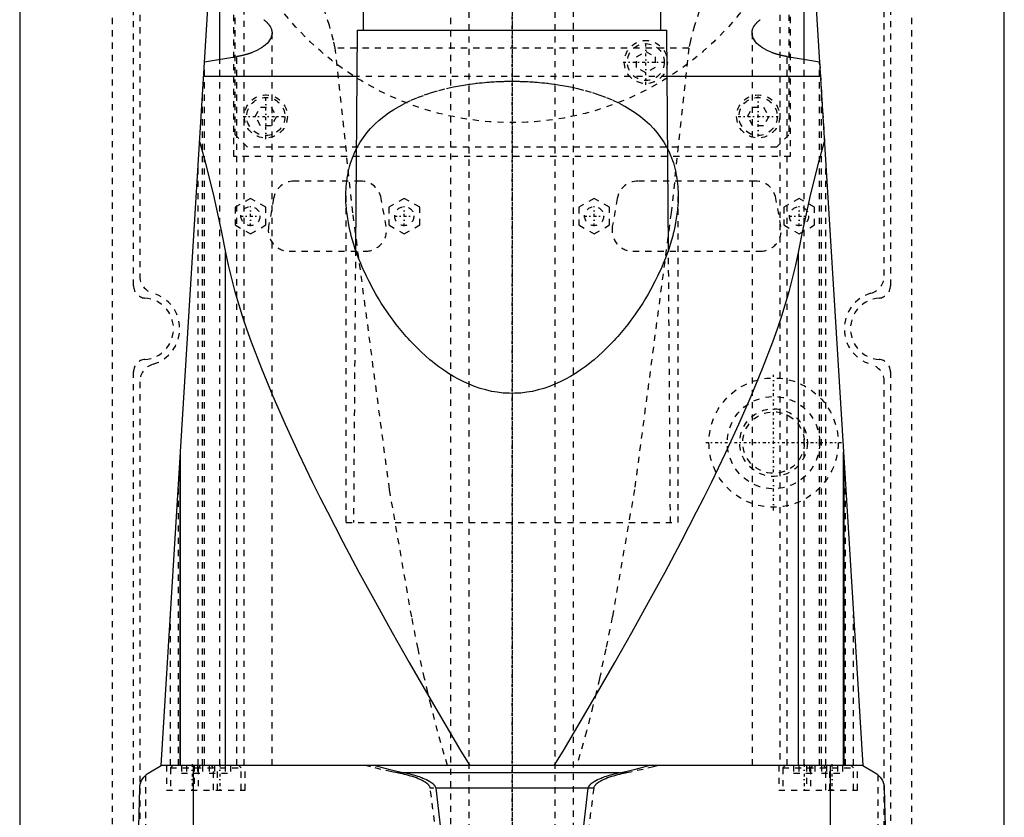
# Model space of a CAD drawing. Extents: x -90 to 90, y -97 to 327.
# Tile 6 of 10: x -80 to 80, y 69 to 198. Entities that reach past the tile are written whole.
import ezdxf

# ---------------------------------------------------------------- set-up
doc = ezdxf.new("R2010")
doc.units = 0
doc.linetypes.add('CENTER', pattern=[1.5, 0.45, -0.5, 0.05, -0.5])
doc.linetypes.add('DASHED', pattern=[2, 1, -1])
for name, color, linetype in [('AM_0', 7, 'CONTINUOUS'), ('AM_3', 7, 'DASHED'), ('AM_7', 7, 'CENTER')]:
    doc.layers.add(name, color=color, linetype=linetype)

msp = doc.modelspace()

# ---------------------------------------------------------------- linework, layer by layer
at = {"layer": 'AM_0', "color": 7, "linetype": 'CONTINUOUS'}
for p, q in [((-80, 291.5), (-80, 30)), ((80, 30), (80, 291.5)), ((-57, 77.05), (-47, 240)), ((47, 240), (57, 77.05)), ((-24.18, 212), (-24.18, 196.5)), ((24.18, 196.5), (24.18, 212)), ((-47.5, 191.75), (-47.5, 200.01)), ((47.5, 191.75), (47.5, 200.01)), ((-25.18, 196.5), (-25.43, 160.87)), ((-25.18, 196.5), (25.18, 196.5)), ((25.43, 160.87), (25.18, 196.5)), ((-44.74, 192.21), (-49.99, 191.33)), ((49.99, 191.33), (44.74, 192.21)), ((-25.23, 189), (-50.13, 189)), ((50.13, 189), (25.23, 189)), ((-46.53, 77.05), (-46.53, 160.38)), ((46.53, 77.05), (46.53, 160.38)), ((-53.88, 77.05), (-53.88, 127.93)), ((53.88, 77.05), (53.88, 127.93)), ((-54, 125.94), (-54, 77.05)), ((54, 77.05), (54, 125.94)), ((-59, 75.85), (-57, 77.05)), ((57, 77.05), (-57, 77.05)), ((-51.74, 16.5), (-51.74, 77.05)), ((51.74, 16.5), (51.74, 77.05)), ((57, 77.05), (59, 75.85)), ((17.41, 75.85), (-17.41, 75.85)), ((-62, 16.5), (-60.5, 73.35)), ((12.4, 73.35), (-12.4, 73.35)), ((60.5, 73.35), (62, 16.5))]:
    msp.add_line(p, q, dxfattribs=at)
for points in [[(-40.35, 198.22, 0), (-40.28, 198.17, 0), (-40.25, 198.15, 0), (-40.22, 198.12, 0), (-40.15, 198.08, 0), (-40.09, 198.03, 0), (-40.03, 197.98, 0), (-39.98, 197.93, 0), (-39.92, 197.88, 0), (-39.89, 197.85, 0), (-39.87, 197.83, 0), (-39.81, 197.77, 0), (-39.76, 197.72, 0), (-39.71, 197.67, 0), (-39.66, 197.62, 0), (-39.62, 197.57, 0), (-39.59, 197.54, 0), (-39.57, 197.51, 0), (-39.53, 197.46, 0), (-39.49, 197.41, 0), (-39.45, 197.35, 0), (-39.41, 197.3, 0), (-39.37, 197.25, 0), (-39.36, 197.22, 0), (-39.34, 197.19, 0), (-39.31, 197.14, 0), (-39.27, 197.08, 0), (-39.26, 197.06, 0), (-39.25, 197.03, 0), (-39.22, 196.98, 0), (-39.19, 196.92, 0), (-39.18, 196.89, 0), (-39.17, 196.87, 0), (-39.14, 196.81, 0), (-39.12, 196.76, 0), (-39.1, 196.7, 0), (-39.09, 196.65, 0), (-39.07, 196.59, 0), (-39.06, 196.56, 0), (-39.06, 196.54, 0), (-39.04, 196.48, 0), (-39.03, 196.43, 0), (-39.02, 196.37, 0), (-39.02, 196.32, 0), (-39.01, 196.27, 0), (-39.01, 196.24, 0), (-39, 196.21, 0), (-39, 196.16, 0), (-39, 196.1, 0), (-39, 196.08, 0)], [(39, 196.08, 0), (39, 196.1, 0), (39, 196.16, 0), (39, 196.21, 0), (39.01, 196.24, 0), (39.01, 196.27, 0), (39.02, 196.32, 0), (39.02, 196.37, 0), (39.03, 196.43, 0), (39.04, 196.48, 0), (39.06, 196.54, 0), (39.06, 196.56, 0), (39.07, 196.59, 0), (39.09, 196.65, 0), (39.1, 196.7, 0), (39.12, 196.76, 0), (39.14, 196.81, 0), (39.17, 196.87, 0), (39.18, 196.89, 0), (39.19, 196.92, 0), (39.22, 196.98, 0), (39.25, 197.03, 0), (39.26, 197.06, 0), (39.27, 197.08, 0), (39.31, 197.14, 0), (39.34, 197.19, 0), (39.36, 197.22, 0), (39.37, 197.25, 0), (39.41, 197.3, 0), (39.45, 197.35, 0), (39.49, 197.41, 0), (39.53, 197.46, 0), (39.57, 197.51, 0), (39.59, 197.54, 0), (39.62, 197.57, 0), (39.66, 197.62, 0), (39.71, 197.67, 0), (39.76, 197.72, 0), (39.81, 197.77, 0), (39.87, 197.83, 0), (39.89, 197.85, 0), (39.92, 197.88, 0), (39.98, 197.93, 0), (40.03, 197.98, 0), (40.09, 198.03, 0), (40.15, 198.08, 0), (40.22, 198.12, 0), (40.25, 198.15, 0), (40.28, 198.17, 0), (40.35, 198.22, 0)], [(-39, 196.08, 0), (-39, 195.95, 0), (-39.04, 195.69, 0), (-39.11, 195.42, 0), (-39.16, 195.29, 0), (-39.23, 195.16, 0), (-39.38, 194.89, 0), (-39.57, 194.63, 0), (-39.8, 194.37, 0), (-40.06, 194.12, 0), (-40.36, 193.88, 0), (-40.52, 193.76, 0), (-40.69, 193.65, 0), (-41.06, 193.43, 0), (-41.45, 193.22, 0), (-41.86, 193.03, 0), (-42.12, 192.92, 0), (-42.2, 192.89, 0), (-42.28, 192.86, 0), (-42.32, 192.85, 0), (-42.36, 192.84, 0), (-42.43, 192.81, 0), (-42.52, 192.78, 0), (-42.6, 192.75, 0), (-42.68, 192.72, 0), (-42.76, 192.69, 0), (-42.8, 192.68, 0), (-42.85, 192.67, 0), (-42.93, 192.64, 0), (-43.02, 192.61, 0), (-43.06, 192.6, 0), (-43.11, 192.59, 0), (-43.19, 192.56, 0), (-43.28, 192.54, 0), (-43.33, 192.52, 0), (-43.37, 192.51, 0), (-43.46, 192.49, 0), (-43.55, 192.46, 0), (-43.64, 192.44, 0), (-43.74, 192.42, 0), (-43.83, 192.4, 0), (-43.88, 192.39, 0), (-43.92, 192.37, 0), (-44.02, 192.35, 0), (-44.11, 192.33, 0), (-44.21, 192.31, 0), (-44.3, 192.29, 0), (-44.4, 192.27, 0), (-44.45, 192.27, 0), (-44.5, 192.26, 0), (-44.6, 192.24, 0), (-44.69, 192.22, 0), (-44.74, 192.21, 0)], [(44.74, 192.21, 0), (44.69, 192.22, 0), (44.6, 192.24, 0), (44.5, 192.26, 0), (44.45, 192.27, 0), (44.4, 192.27, 0), (44.31, 192.29, 0), (44.21, 192.31, 0), (44.11, 192.33, 0), (44.02, 192.35, 0), (43.92, 192.37, 0), (43.88, 192.38, 0), (43.83, 192.4, 0), (43.74, 192.42, 0), (43.65, 192.44, 0), (43.55, 192.46, 0), (43.46, 192.49, 0), (43.37, 192.51, 0), (43.33, 192.52, 0), (43.28, 192.54, 0), (43.2, 192.56, 0), (43.11, 192.59, 0), (43.06, 192.6, 0), (43.02, 192.61, 0), (42.94, 192.64, 0), (42.85, 192.67, 0), (42.81, 192.68, 0), (42.77, 192.69, 0), (42.68, 192.72, 0), (42.6, 192.75, 0), (42.52, 192.78, 0), (42.44, 192.81, 0), (42.36, 192.83, 0), (42.32, 192.85, 0), (42.28, 192.86, 0), (42.2, 192.89, 0), (42.12, 192.92, 0), (41.86, 193.03, 0), (41.45, 193.22, 0), (41.06, 193.43, 0), (40.7, 193.65, 0), (40.53, 193.76, 0), (40.36, 193.88, 0), (40.06, 194.12, 0), (39.8, 194.37, 0), (39.57, 194.63, 0), (39.38, 194.89, 0), (39.23, 195.16, 0), (39.16, 195.29, 0), (39.11, 195.42, 0), (39.04, 195.69, 0), (39, 195.95, 0), (39, 196.08, 0)], [(-50.78, 178.45, 0), (-50.02, 175.73, 0), (-48.56, 169.92, 0), (-47.19, 163.67, 0), (-46.53, 160.38, 0)], [(46.53, 160.38, 0), (47.19, 163.67, 0), (48.56, 169.92, 0), (50.02, 175.73, 0), (50.78, 178.45, 0)], [(-27, 169.6, 0), (-27, 169.81, 0), (-26.99, 170.24, 0), (-26.97, 170.67, 0), (-26.96, 170.89, 0), (-26.94, 171.1, 0), (-26.91, 171.53, 0), (-26.86, 171.96, 0), (-26.8, 172.39, 0), (-26.73, 172.82, 0), (-26.65, 173.25, 0), (-26.61, 173.46, 0), (-26.56, 173.67, 0), (-26.46, 174.1, 0), (-26.34, 174.52, 0), (-26.22, 174.93, 0), (-26.08, 175.35, 0), (-25.93, 175.76, 0), (-25.85, 175.96, 0), (-25.77, 176.16, 0), (-25.6, 176.57, 0), (-25.41, 176.96, 0), (-25.31, 177.16, 0)], [(25.31, 177.16, 0), (25.41, 176.97, 0), (25.6, 176.57, 0), (25.77, 176.17, 0), (25.85, 175.96, 0), (25.93, 175.76, 0), (26.08, 175.35, 0), (26.22, 174.94, 0), (26.34, 174.52, 0), (26.46, 174.1, 0), (26.56, 173.68, 0), (26.61, 173.46, 0), (26.65, 173.25, 0), (26.73, 172.82, 0), (26.8, 172.4, 0), (26.86, 171.97, 0), (26.91, 171.54, 0), (26.94, 171.11, 0), (26.96, 170.89, 0), (26.97, 170.67, 0), (26.99, 170.24, 0), (27, 169.81, 0), (27, 169.6, 0)], [(27, 169.6, 0), (27, 169.28, 0), (26.98, 168.63, 0), (26.94, 167.97, 0), (26.91, 167.64, 0), (26.88, 167.3, 0), (26.8, 166.62, 0), (26.7, 165.94, 0), (26.58, 165.24, 0), (26.44, 164.54, 0), (26.28, 163.83, 0), (26.2, 163.47, 0), (26.11, 163.12, 0), (25.91, 162.4, 0), (25.69, 161.67, 0), (25.46, 160.95, 0), (25.2, 160.22, 0), (24.93, 159.48, 0), (24.78, 159.11, 0), (24.64, 158.75, 0), (24.33, 158.01, 0), (24, 157.28, 0), (23.83, 156.91, 0), (23.65, 156.54, 0), (23.29, 155.81, 0), (22.91, 155.07, 0), (22.72, 154.71, 0), (22.52, 154.34, 0), (22.11, 153.62, 0), (21.68, 152.9, 0), (21.24, 152.18, 0), (20.78, 151.47, 0), (20.31, 150.77, 0), (20.07, 150.42, 0), (19.82, 150.07, 0), (19.32, 149.39, 0), (18.81, 148.71, 0), (18.28, 148.05, 0), (17.74, 147.39, 0), (17.19, 146.75, 0), (16.9, 146.43, 0), (16.61, 146.11, 0), (16.01, 145.47, 0), (15.38, 144.83, 0), (14.72, 144.2, 0), (14.04, 143.58, 0), (13.34, 142.97, 0), (12.98, 142.68, 0), (12.62, 142.38, 0), (11.87, 141.81, 0), (11.1, 141.26, 0), (10.31, 140.74, 0), (9.5, 140.25, 0), (8.67, 139.79, 0), (8.25, 139.57, 0), (7.82, 139.36, 0), (6.95, 138.97, 0), (6.07, 138.62, 0), (5.17, 138.31, 0), (4.26, 138.05, 0), (3.33, 137.83, 0), (2.86, 137.75, 0), (2.39, 137.67, 0), (1.44, 137.56, 0), (0.48, 137.51, 0), (0, 137.5, 0), (-0.48, 137.51, 0), (-1.44, 137.56, 0), (-2.39, 137.67, 0), (-2.86, 137.75, 0), (-3.33, 137.83, 0), (-4.26, 138.05, 0), (-5.17, 138.31, 0), (-6.07, 138.62, 0), (-6.95, 138.97, 0), (-7.82, 139.36, 0), (-8.25, 139.57, 0), (-8.67, 139.79, 0), (-9.5, 140.25, 0), (-10.31, 140.74, 0), (-11.1, 141.26, 0), (-11.87, 141.81, 0), (-12.62, 142.38, 0), (-12.98, 142.68, 0), (-13.34, 142.97, 0), (-14.04, 143.58, 0), (-14.72, 144.2, 0), (-15.38, 144.83, 0), (-16.01, 145.47, 0), (-16.61, 146.11, 0), (-16.9, 146.43, 0), (-17.19, 146.75, 0), (-17.74, 147.39, 0), (-18.28, 148.05, 0), (-18.81, 148.71, 0), (-19.32, 149.39, 0), (-19.82, 150.07, 0), (-20.07, 150.42, 0), (-20.31, 150.77, 0), (-20.78, 151.47, 0), (-21.24, 152.18, 0), (-21.68, 152.9, 0), (-22.11, 153.62, 0), (-22.52, 154.34, 0), (-22.72, 154.71, 0), (-22.91, 155.07, 0), (-23.29, 155.81, 0), (-23.65, 156.54, 0), (-23.83, 156.91, 0), (-24, 157.28, 0), (-24.33, 158.01, 0), (-24.64, 158.75, 0), (-24.78, 159.11, 0), (-24.93, 159.48, 0), (-25.2, 160.22, 0), (-25.46, 160.95, 0), (-25.69, 161.67, 0), (-25.91, 162.4, 0), (-26.11, 163.12, 0), (-26.2, 163.47, 0), (-26.28, 163.83, 0), (-26.44, 164.54, 0), (-26.58, 165.24, 0), (-26.7, 165.94, 0), (-26.8, 166.62, 0), (-26.88, 167.3, 0), (-26.91, 167.64, 0), (-26.94, 167.97, 0), (-26.98, 168.63, 0), (-27, 169.28, 0), (-27, 169.6, 0)], [(-46.53, 160.38, 0), (-46.11, 158.34, 0), (-45.07, 154.24, 0), (-43.83, 150.11, 0), (-43.13, 148.01, 0), (-42.38, 145.88, 0), (-40.73, 141.53, 0), (-38.89, 137.05, 0), (-36.88, 132.47, 0), (-34.72, 127.8, 0), (-32.42, 123.04, 0), (-31.22, 120.64, 0), (-30, 118.23, 0), (-27.48, 113.37, 0), (-24.87, 108.47, 0), (-22.2, 103.56, 0), (-19.47, 98.65, 0), (-16.7, 93.75, 0), (-15.31, 91.32, 0), (-13.91, 88.89, 0), (-11.1, 84.09, 0), (-8.29, 79.37, 0), (-6.87, 77.05, 0)], [(6.87, 77.05, 0), (8.29, 79.37, 0), (11.1, 84.09, 0), (13.91, 88.89, 0), (15.31, 91.32, 0), (16.7, 93.75, 0), (19.47, 98.65, 0), (22.2, 103.56, 0), (24.87, 108.47, 0), (27.48, 113.37, 0), (30, 118.23, 0), (31.22, 120.64, 0), (32.42, 123.04, 0), (34.72, 127.8, 0), (36.88, 132.47, 0), (38.89, 137.05, 0), (40.73, 141.53, 0), (42.38, 145.88, 0), (43.13, 148.01, 0), (43.83, 150.11, 0), (45.07, 154.24, 0), (46.11, 158.34, 0), (46.53, 160.38, 0)], [(-22.25, 77.05, 0), (-21.46, 76.83, 0), (-19.85, 76.41, 0), (-18.23, 76.03, 0), (-17.41, 75.85, 0)], [(17.41, 75.85, 0), (18.23, 76.03, 0), (19.85, 76.41, 0), (21.46, 76.83, 0), (22.25, 77.05, 0)], [(-60.5, 73.35, 0), (-60.5, 73.35, 0), (-60.5, 73.36, 0), (-60.5, 73.37, 0), (-60.5, 73.37, 0), (-60.5, 73.37, 0), (-60.5, 73.38, 0), (-60.5, 73.38, 0), (-60.5, 73.39, 0), (-60.5, 73.39, 0), (-60.5, 73.4, 0), (-60.5, 73.4, 0), (-60.5, 73.4, 0), (-60.5, 73.41, 0), (-60.5, 73.41, 0), (-60.5, 73.43, 0), (-60.5, 73.44, 0), (-60.49, 73.45, 0), (-60.49, 73.48, 0), (-60.49, 73.5, 0), (-60.49, 73.52, 0), (-60.49, 73.54, 0), (-60.49, 73.56, 0), (-60.49, 73.57, 0), (-60.48, 73.57, 0), (-60.48, 73.59, 0), (-60.48, 73.61, 0), (-60.47, 73.65, 0), (-60.47, 73.69, 0), (-60.46, 73.73, 0), (-60.45, 73.79, 0), (-60.44, 73.85, 0), (-60.4, 74.02, 0), (-60.33, 74.26, 0), (-60.29, 74.36, 0), (-60.25, 74.45, 0), (-60.18, 74.6, 0), (-60.11, 74.74, 0), (-59.83, 75.14, 0), (-59.29, 75.66, 0), (-59, 75.85, 0)], [(-17.41, 75.85, 0), (-17.25, 75.82, 0), (-16.93, 75.75, 0), (-16.61, 75.67, 0), (-16.46, 75.63, 0), (-16.3, 75.59, 0), (-15.99, 75.51, 0), (-15.68, 75.41, 0), (-15.38, 75.32, 0), (-15.08, 75.22, 0), (-14.78, 75.11, 0), (-14.64, 75.06, 0), (-14.49, 75, 0), (-14.21, 74.88, 0), (-13.92, 74.75, 0), (-13.62, 74.59, 0), (-13.33, 74.43, 0), (-13.17, 74.32, 0), (-13.13, 74.29, 0), (-13.08, 74.26, 0), (-13.06, 74.24, 0), (-13.04, 74.22, 0), (-12.99, 74.19, 0), (-12.95, 74.16, 0), (-12.93, 74.14, 0), (-12.91, 74.12, 0), (-12.87, 74.09, 0), (-12.83, 74.05, 0), (-12.81, 74.04, 0), (-12.79, 74.02, 0), (-12.75, 73.98, 0), (-12.72, 73.94, 0), (-12.68, 73.9, 0), (-12.65, 73.86, 0), (-12.61, 73.82, 0), (-12.6, 73.8, 0), (-12.58, 73.78, 0), (-12.55, 73.73, 0), (-12.52, 73.68, 0), (-12.49, 73.63, 0), (-12.47, 73.58, 0), (-12.45, 73.53, 0), (-12.44, 73.51, 0), (-12.43, 73.48, 0), (-12.41, 73.43, 0), (-12.41, 73.4, 0), (-12.41, 73.39, 0), (-12.4, 73.38, 0), (-12.4, 73.38, 0), (-12.4, 73.37, 0), (-12.4, 73.36, 0), (-12.4, 73.35, 0), (-12.4, 73.35, 0)], [(12.4, 73.35, 0), (12.4, 73.35, 0), (12.4, 73.36, 0), (12.4, 73.37, 0), (12.4, 73.38, 0), (12.4, 73.38, 0), (12.41, 73.39, 0), (12.41, 73.4, 0), (12.41, 73.43, 0), (12.43, 73.48, 0), (12.44, 73.51, 0), (12.45, 73.53, 0), (12.47, 73.58, 0), (12.49, 73.63, 0), (12.52, 73.68, 0), (12.55, 73.73, 0), (12.58, 73.78, 0), (12.6, 73.8, 0), (12.61, 73.82, 0), (12.65, 73.86, 0), (12.68, 73.9, 0), (12.72, 73.94, 0), (12.75, 73.98, 0), (12.79, 74.02, 0), (12.81, 74.04, 0), (12.83, 74.05, 0), (12.87, 74.09, 0), (12.91, 74.12, 0), (12.93, 74.14, 0), (12.95, 74.16, 0), (12.99, 74.19, 0), (13.04, 74.22, 0), (13.06, 74.24, 0), (13.08, 74.26, 0), (13.13, 74.29, 0), (13.17, 74.32, 0), (13.33, 74.43, 0), (13.62, 74.59, 0), (13.92, 74.75, 0), (14.21, 74.88, 0), (14.49, 75, 0), (14.64, 75.06, 0), (14.78, 75.11, 0), (15.08, 75.22, 0), (15.38, 75.32, 0), (15.68, 75.41, 0), (15.99, 75.51, 0), (16.3, 75.59, 0), (16.46, 75.63, 0), (16.61, 75.67, 0), (16.93, 75.75, 0), (17.25, 75.82, 0), (17.41, 75.85, 0)], [(59, 75.85, 0), (59.29, 75.66, 0), (59.83, 75.14, 0), (60.11, 74.74, 0), (60.18, 74.6, 0), (60.25, 74.45, 0), (60.29, 74.36, 0), (60.33, 74.26, 0), (60.4, 74.02, 0), (60.44, 73.85, 0), (60.45, 73.79, 0), (60.46, 73.73, 0), (60.47, 73.69, 0), (60.47, 73.65, 0), (60.48, 73.61, 0), (60.48, 73.59, 0), (60.48, 73.57, 0), (60.49, 73.57, 0), (60.49, 73.56, 0), (60.49, 73.54, 0), (60.49, 73.52, 0), (60.49, 73.5, 0), (60.49, 73.48, 0), (60.49, 73.45, 0), (60.5, 73.44, 0), (60.5, 73.43, 0), (60.5, 73.41, 0), (60.5, 73.41, 0), (60.5, 73.4, 0), (60.5, 73.4, 0), (60.5, 73.4, 0), (60.5, 73.39, 0), (60.5, 73.39, 0), (60.5, 73.38, 0), (60.5, 73.38, 0), (60.5, 73.37, 0), (60.5, 73.37, 0), (60.5, 73.37, 0), (60.5, 73.36, 0), (60.5, 73.35, 0), (60.5, 73.35, 0)], [(-12.4, 73.35, 0), (-10.36, 56.04, 0)], [(10.36, 56.04, 0), (12.4, 73.35, 0)]]:
    msp.add_polyline3d(points, dxfattribs=at)
at = {"layer": 'AM_3', "color": 6, "linetype": 'DASHED'}
for p, q in [((-7, 307.5), (-7, -77.5)), ((7, -77.5), (7, 307.5)), ((-65, 292.5), (-65, 37.5)), ((-61.5, 154.98), (-61.5, 292)), ((61.5, 292), (61.5, 154.98)), ((65, 37.5), (65, 292.5)), ((-60.5, 291), (-60.5, 156.65)), ((60.5, 156.65), (60.5, 291)), ((-43.5, 77.05), (-43.5, 247.02)), ((43.5, 247.02), (43.5, 77.05)), ((-45, 179.5), (-45, 245.02)), ((45, 245.02), (45, 179.5)), ((-45.21, 176), (-45.21, 244.67)), ((45.21, 244.67), (45.21, 176)), ((-10, 212.5), (-10, -25.3)), ((10, -25.3), (10, 212.5)), ((-39, 77.05), (-39, 196.08)), ((39, 196.08), (39, 77.05)), ((28.71, 193.62), (-28.71, 193.62)), ((-44.74, 77.05), (-44.74, 192.21)), ((20.25, 192.19), (21.75, 193.06)), ((20.25, 190.46), (20.25, 192.19)), ((21.75, 193.06), (23.25, 192.19)), ((23.25, 192.19), (23.25, 190.46)), ((44.74, 77.05), (44.74, 192.21)), ((-49.95, 77.05), (-49.95, 191.34)), ((-47.5, 77.05), (-47.5, 191.75)), ((21.75, 189.6), (20.25, 190.46)), ((23.25, 190.46), (21.75, 189.6)), ((47.5, 77.05), (47.5, 191.75)), ((49.95, 77.05), (49.95, 191.34)), ((49.99, 191.33), (50.78, 178.45)), ((25.23, 189), (-25.23, 189)), ((-50.31, 77.05), (-50.31, 186.12)), ((50.31, 77.05), (50.31, 186.12)), ((-41.73, 182.5), (-40.87, 184)), ((-40.87, 184), (-39.13, 184)), ((-39.13, 184), (-38.27, 182.5)), ((38.27, 182.5), (39.13, 184)), ((39.13, 184), (40.87, 184)), ((40.87, 184), (41.73, 182.5)), ((-40.87, 181), (-41.73, 182.5)), ((-38.27, 182.5), (-39.13, 181)), ((39.13, 181), (38.27, 182.5)), ((41.73, 182.5), (40.87, 181)), ((-39.13, 181), (-40.87, 181)), ((40.87, 181), (39.13, 181)), ((-43, 177.5), (-45, 179.5)), ((45, 179.5), (43, 177.5)), ((45.21, 176), (-45.21, 176)), ((43, 177.5), (-43, 177.5)), ((-51, 77.05), (-51, 174.82)), ((51, 77.05), (51, 174.82)), ((-24.61, 172), (-35.39, 172)), ((39.54, 172), (20.46, 172)), ((-42.5, 169.19), (-45, 167.74)), ((-40, 167.74), (-42.5, 169.19)), ((-38.74, 169.19), (-39.55, 164.59)), ((-27, 169.6), (-27, 116.5)), ((-20.45, 164.59), (-21.26, 169.19)), ((-17.5, 169.19), (-20, 167.74)), ((-15, 167.74), (-17.5, 169.19)), ((13.35, 169.19), (10.85, 167.74)), ((15.85, 167.74), (13.35, 169.19)), ((17.11, 169.19), (16.3, 164.59)), ((27, 116.5), (27, 169.6)), ((43.7, 164.59), (42.89, 169.19)), ((46.65, 169.19), (44.15, 167.74)), ((49.15, 167.74), (46.65, 169.19)), ((-45, 167.74), (-45, 164.86)), ((-40, 164.86), (-40, 167.74)), ((-20, 167.74), (-20, 164.86)), ((-15, 164.86), (-15, 167.74)), ((10.85, 167.74), (10.85, 164.86)), ((15.85, 164.86), (15.85, 167.74)), ((44.15, 167.74), (44.15, 164.86)), ((49.15, 164.86), (49.15, 167.74)), ((-45, 164.86), (-42.5, 163.41)), ((-42.5, 163.41), (-40, 164.86)), ((-20, 164.86), (-17.5, 163.41)), ((-17.5, 163.41), (-15, 164.86)), ((10.85, 164.86), (13.35, 163.41)), ((13.35, 163.41), (15.85, 164.86)), ((44.15, 164.86), (46.65, 163.41)), ((46.65, 163.41), (49.15, 164.86)), ((-36.2, 160.6), (-23.8, 160.6)), ((-25.43, 160.87), (-25.75, 116.5)), ((19.65, 160.6), (40.35, 160.6)), ((25.75, 116.5), (25.43, 160.87)), ((-61.5, 56), (-61.5, 141.02)), ((61.5, 141.02), (61.5, 56)), ((-60.5, 139.35), (-60.5, 57)), ((60.5, 57), (60.5, 139.35)), ((-54.2, 77.05), (-54.2, 122.75)), ((54.2, 77.05), (54.2, 122.75)), ((-27, 116.5), (27, 116.5)), ((-55.5, 77.05), (-55.5, 101.49)), ((55.5, 77.05), (55.5, 101.49)), ((-56.15, 77.05), (-56.15, 73.05)), ((-55.1, 77.05), (-55.5, 76.65)), ((-53.73, 77.05), (-53.73, 75.8)), ((-52.87, 77.05), (-52.87, 75.8)), ((-51.65, 77.05), (-51.65, 73.05)), ((-51.13, 77.05), (-51.13, 75.8)), ((-50.6, 77.05), (-51, 76.65)), ((-50.27, 77.05), (-50.27, 75.8)), ((-49.23, 77.05), (-49.23, 75.8)), ((-48.5, 76.65), (-48.9, 77.05)), ((-48.37, 77.05), (-48.37, 75.8)), ((-47.85, 73.05), (-47.85, 77.05)), ((-46.63, 77.05), (-46.63, 75.8)), ((-45.77, 77.05), (-45.77, 75.8)), ((-44, 76.65), (-44.4, 77.05)), ((-43.35, 73.05), (-43.35, 77.05)), ((43.35, 77.05), (43.35, 73.05)), ((44.4, 77.05), (44, 76.65)), ((45.77, 77.05), (45.77, 75.8)), ((46.63, 77.05), (46.63, 75.8)), ((47.85, 77.05), (47.85, 73.05)), ((48.37, 77.05), (48.37, 75.8)), ((48.9, 77.05), (48.5, 76.65)), ((49.23, 77.05), (49.23, 75.8)), ((50.27, 77.05), (50.27, 75.8)), ((51, 76.65), (50.6, 77.05)), ((51.13, 77.05), (51.13, 75.8)), ((51.65, 73.05), (51.65, 77.05)), ((52.87, 77.05), (52.87, 75.8)), ((53.73, 77.05), (53.73, 75.8)), ((55.5, 76.65), (55.1, 77.05)), ((56.15, 73.05), (56.15, 77.05)), ((-59.5, 16.5), (-59.5, 75.49)), ((-55.5, 76.65), (-55.5, 73.05)), ((-55.5, 76.65), (-44, 76.65)), ((-53.73, 75.8), (-50.27, 75.8)), ((-51, 76.65), (-51, 73.05)), ((-49.23, 75.8), (-45.77, 75.8)), ((-48.5, 73.05), (-48.5, 76.65)), ((-44, 73.05), (-44, 76.65)), ((18.65, 75.85), (-18.65, 75.85)), ((44, 76.65), (44, 73.05)), ((44, 76.65), (55.5, 76.65)), ((45.77, 75.8), (49.23, 75.8)), ((48.5, 76.65), (48.5, 73.05)), ((50.27, 75.8), (53.73, 75.8)), ((51, 73.05), (51, 76.65)), ((55.5, 73.05), (55.5, 76.65)), ((59.5, 16.5), (59.5, 75.49)), ((-56.15, 73.05), (-43.35, 73.05)), ((13.28, 73.35), (-13.28, 73.35)), ((43.35, 73.05), (56.15, 73.05))]:
    msp.add_line(p, q, dxfattribs=at)
for points in [[(-28.71, 193.62, 0), (-28.99, 194.85, 0), (-29.66, 197.27, 0), (-30.44, 199.65, 0), (-30.86, 200.82, 0), (-31.31, 201.98, 0), (-32.26, 204.28, 0), (-33.28, 206.54, 0), (-34.35, 208.76, 0), (-35.46, 210.94, 0), (-36.61, 213.09, 0), (-37.19, 214.15, 0), (-37.78, 215.2, 0), (-38.96, 217.28, 0), (-40.15, 219.31, 0), (-41.34, 221.3, 0), (-42.52, 223.25, 0), (-43.68, 225.15, 0), (-44.25, 226.08, 0), (-44.82, 227, 0), (-45.93, 228.8, 0), (-47.01, 230.54, 0), (-47.53, 231.39, 0)], [(47.53, 231.39, 0), (47.01, 230.54, 0), (45.93, 228.8, 0), (44.82, 227, 0), (44.25, 226.08, 0), (43.68, 225.15, 0), (42.52, 223.25, 0), (41.34, 221.3, 0), (40.15, 219.31, 0), (38.96, 217.28, 0), (37.78, 215.2, 0), (37.19, 214.15, 0), (36.61, 213.09, 0), (35.46, 210.94, 0), (34.35, 208.76, 0), (33.28, 206.54, 0), (32.26, 204.28, 0), (31.31, 201.98, 0), (30.86, 200.82, 0), (30.44, 199.65, 0), (29.66, 197.27, 0), (28.99, 194.85, 0), (28.71, 193.62, 0)], [(-10.49, 77.05, 0), (-11.02, 78.81, 0), (-12.09, 82.59, 0), (-13.15, 86.72, 0), (-13.68, 88.91, 0), (-14.21, 91.19, 0), (-15.26, 96.01, 0), (-16.3, 101.17, 0), (-19.91, 121.9, 0), (-25.86, 166.85, 0), (-28.71, 193.62, 0)], [(28.71, 193.62, 0), (25.86, 166.85, 0), (19.91, 121.9, 0), (16.3, 101.17, 0), (15.26, 96.01, 0), (14.21, 91.19, 0), (13.68, 88.91, 0), (13.15, 86.72, 0), (12.09, 82.59, 0), (11.02, 78.81, 0), (10.49, 77.05, 0)], [(-10.01, 187.18, 0), (-9.52, 187.29, 0), (-8.53, 187.48, 0), (-7.52, 187.65, 0), (-7.01, 187.73, 0)], [(-7.01, 187.73, 0), (-6.81, 187.75, 0), (-6.43, 187.81, 0), (-6.04, 187.85, 0), (-5.85, 187.88, 0), (-5.65, 187.9, 0), (-5.26, 187.94, 0), (-4.87, 187.98, 0), (-4.48, 188.02, 0), (-4.09, 188.05, 0), (-3.7, 188.08, 0), (-3.5, 188.1, 0), (-3.31, 188.11, 0), (-2.92, 188.13, 0), (-2.52, 188.16, 0), (-2.13, 188.17, 0), (-1.74, 188.19, 0), (-1.35, 188.2, 0), (-1.16, 188.21, 0), (-0.97, 188.21, 0), (-0.58, 188.22, 0), (-0.19, 188.22, 0), (0, 188.22, 0)], [(0, 188.22, 0), (0.19, 188.22, 0), (0.58, 188.22, 0), (0.96, 188.21, 0), (1.16, 188.21, 0), (1.35, 188.2, 0), (1.74, 188.19, 0), (2.13, 188.17, 0), (2.52, 188.16, 0), (2.91, 188.14, 0), (3.3, 188.11, 0), (3.5, 188.1, 0), (3.69, 188.08, 0), (4.09, 188.05, 0), (4.48, 188.02, 0), (4.87, 187.98, 0), (5.26, 187.94, 0), (5.65, 187.9, 0), (5.84, 187.88, 0), (6.04, 187.85, 0), (6.43, 187.81, 0), (6.81, 187.75, 0), (7.01, 187.73, 0)], [(7.01, 187.73, 0), (7.52, 187.65, 0), (8.53, 187.48, 0), (9.52, 187.29, 0), (10.01, 187.18, 0)], [(-25.31, 177.16, 0), (-25.11, 177.56, 0), (-24.65, 178.34, 0), (-24.14, 179.1, 0), (-23.87, 179.47, 0), (-23.58, 179.84, 0), (-22.97, 180.54, 0), (-22.31, 181.22, 0), (-21.61, 181.87, 0), (-20.85, 182.49, 0), (-20.06, 183.07, 0), (-19.65, 183.35, 0), (-19.22, 183.62, 0), (-18.34, 184.14, 0), (-17.4, 184.64, 0), (-16.4, 185.12, 0), (-15.34, 185.57, 0), (-14.24, 185.99, 0), (-13.66, 186.18, 0), (-13.08, 186.37, 0), (-11.88, 186.72, 0), (-10.64, 187.04, 0), (-10.01, 187.18, 0)], [(10.01, 187.18, 0), (10.65, 187.04, 0), (11.89, 186.72, 0), (13.09, 186.37, 0), (13.68, 186.18, 0), (14.25, 185.98, 0), (15.35, 185.56, 0), (16.41, 185.12, 0), (17.4, 184.64, 0), (18.33, 184.15, 0), (19.21, 183.63, 0), (19.64, 183.35, 0), (20.06, 183.07, 0), (20.86, 182.49, 0), (21.61, 181.87, 0), (22.32, 181.22, 0), (22.98, 180.54, 0), (23.59, 179.83, 0), (23.87, 179.47, 0), (24.14, 179.1, 0), (24.65, 178.34, 0), (25.11, 177.56, 0), (25.31, 177.16, 0)], [(-18.65, 75.85, 0), (-19.54, 76.03, 0), (-21.29, 76.41, 0), (-23.02, 76.83, 0), (-23.87, 77.05, 0)], [(23.87, 77.05, 0), (23.02, 76.83, 0), (21.29, 76.41, 0), (19.54, 76.03, 0), (18.65, 75.85, 0)], [(-13.28, 73.35, 0), (-13.28, 73.35, 0), (-13.28, 73.36, 0), (-13.28, 73.37, 0), (-13.28, 73.38, 0), (-13.28, 73.38, 0), (-13.28, 73.39, 0), (-13.29, 73.4, 0), (-13.29, 73.41, 0), (-13.29, 73.42, 0), (-13.29, 73.43, 0), (-13.29, 73.43, 0), (-13.29, 73.44, 0), (-13.3, 73.45, 0), (-13.3, 73.46, 0), (-13.3, 73.47, 0), (-13.31, 73.47, 0), (-13.31, 73.48, 0), (-13.31, 73.49, 0), (-13.31, 73.49, 0), (-13.31, 73.5, 0), (-13.32, 73.51, 0), (-13.32, 73.52, 0), (-13.33, 73.54, 0), (-13.35, 73.59, 0), (-13.38, 73.65, 0), (-13.41, 73.7, 0), (-13.45, 73.74, 0), (-13.48, 73.79, 0), (-13.5, 73.81, 0), (-13.52, 73.84, 0), (-13.56, 73.88, 0), (-13.59, 73.92, 0), (-13.63, 73.96, 0), (-13.67, 74, 0), (-13.71, 74.03, 0), (-13.74, 74.05, 0), (-13.76, 74.07, 0), (-13.8, 74.11, 0), (-13.84, 74.14, 0), (-13.87, 74.16, 0), (-13.89, 74.17, 0), (-13.94, 74.21, 0), (-13.98, 74.24, 0), (-14.01, 74.26, 0), (-14.03, 74.27, 0), (-14.08, 74.31, 0), (-14.13, 74.34, 0), (-14.31, 74.44, 0), (-14.62, 74.61, 0), (-14.93, 74.76, 0), (-15.24, 74.89, 0), (-15.54, 75.01, 0), (-15.7, 75.06, 0), (-15.85, 75.12, 0), (-16.17, 75.22, 0), (-16.49, 75.32, 0), (-16.81, 75.42, 0), (-17.14, 75.51, 0), (-17.48, 75.59, 0), (-17.64, 75.63, 0), (-17.81, 75.67, 0), (-18.15, 75.75, 0), (-18.49, 75.82, 0), (-18.65, 75.85, 0)], [(18.65, 75.85, 0), (18.49, 75.82, 0), (18.15, 75.75, 0), (17.81, 75.67, 0), (17.64, 75.63, 0), (17.48, 75.59, 0), (17.14, 75.51, 0), (16.81, 75.42, 0), (16.49, 75.32, 0), (16.17, 75.22, 0), (15.85, 75.12, 0), (15.7, 75.06, 0), (15.54, 75.01, 0), (15.24, 74.89, 0), (14.93, 74.76, 0), (14.62, 74.61, 0), (14.31, 74.44, 0), (14.13, 74.34, 0), (14.08, 74.31, 0), (14.03, 74.27, 0), (14.01, 74.26, 0), (13.98, 74.24, 0), (13.94, 74.21, 0), (13.89, 74.17, 0), (13.87, 74.16, 0), (13.84, 74.14, 0), (13.8, 74.11, 0), (13.76, 74.07, 0), (13.74, 74.05, 0), (13.71, 74.03, 0), (13.67, 74, 0), (13.63, 73.96, 0), (13.59, 73.92, 0), (13.56, 73.88, 0), (13.52, 73.84, 0), (13.5, 73.81, 0), (13.48, 73.79, 0), (13.45, 73.74, 0), (13.41, 73.7, 0), (13.38, 73.65, 0), (13.35, 73.59, 0), (13.33, 73.54, 0), (13.32, 73.52, 0), (13.32, 73.51, 0), (13.31, 73.5, 0), (13.31, 73.49, 0), (13.31, 73.49, 0), (13.31, 73.48, 0), (13.31, 73.47, 0), (13.3, 73.47, 0), (13.3, 73.46, 0), (13.3, 73.45, 0), (13.29, 73.44, 0), (13.29, 73.43, 0), (13.29, 73.43, 0), (13.29, 73.42, 0), (13.29, 73.41, 0), (13.29, 73.4, 0), (13.28, 73.39, 0), (13.28, 73.38, 0), (13.28, 73.38, 0), (13.28, 73.37, 0), (13.28, 73.36, 0), (13.28, 73.35, 0), (13.28, 73.35, 0)], [(-11.09, 56.03, 0), (-13.28, 73.35, 0)], [(13.28, 73.35, 0), (11.09, 56.03, 0)]]:
    msp.add_polyline3d(points, dxfattribs=at)
for centre, radius in [((0, 229), 47.5), ((21.75, 191.33), 3.5), ((21.75, 191.33), 3), ((-40, 182.5), 3.5), ((-40, 182.5), 3.1), ((40, 182.5), 3.5), ((40, 182.5), 3.1), ((-42.5, 166.3), 1.55), ((-17.5, 166.3), 1.55), ((13.35, 166.3), 1.55), ((46.65, 166.3), 1.55), ((42.5, 129.5), 10.5), ((42.5, 129.5), 7.5), ((42.5, 129.5), 5.5), ((42.5, 129.5), 5)]:
    msp.add_circle(centre, radius, dxfattribs=at)
for centre, radius, start, end in [((-35.39, 168.6), 3.4, 90, 170.0013), ((-24.61, 168.6), 3.4, 9.9987, 90), ((20.46, 168.6), 3.4, 90, 170.0013), ((39.54, 168.6), 3.4, 9.9987, 90), ((-36.2, 164), 3.4, 170.0013, 270), ((-23.8, 164), 3.4, 270, 9.9987), ((19.65, 164), 3.4, 170.0013, 270), ((40.35, 164), 3.4, 270, 9.9987), ((-57.5, 156.65), 3, 180, 253.8724), ((57.5, 156.65), 3, 286.1276, 0), ((-59.5, 154.98), 2, 180, 265.904), ((-60, 148), 6, 286.1276, 73.8724), ((60, 148), 6, 106.1276, 253.8724), ((59.5, 154.98), 2, 274.096, 0), ((-60, 148), 5, 274.096, 85.904), ((60, 148), 5, 94.096, 265.904), ((-59.5, 141.02), 2, 94.096, 180), ((59.5, 141.02), 2, 0, 85.904), ((-57.5, 139.35), 3, 106.1276, 180), ((57.5, 139.35), 3, 0, 73.8724)]:
    msp.add_arc(centre, radius, start, end, dxfattribs=at)
at = {"layer": 'AM_7', "color": 4, "linetype": 'CENTER'}
for p, q in [((0, 326.75), (0, -96.75)), ((0, 317.3), (0, -16.93)), ((0, 242.7), (0, -37.19)), ((21.75, 187.65), (21.75, 195)), ((18.07, 191.33), (25.43, 191.33)), ((-40, 178.82), (-40, 186.18)), ((40, 179.25), (40, 185.75)), ((-43.67, 182.5), (-36.33, 182.5)), ((36.75, 182.5), (43.25, 182.5)), ((-42.5, 164.67), (-42.5, 167.93)), ((-17.5, 164.67), (-17.5, 167.93)), ((13.35, 164.67), (13.35, 167.93)), ((46.65, 164.67), (46.65, 167.93)), ((-44.13, 166.3), (-40.87, 166.3)), ((-19.13, 166.3), (-15.87, 166.3)), ((11.72, 166.3), (14.98, 166.3)), ((45.02, 166.3), (48.28, 166.3)), ((42.5, 118.47), (42.5, 140.53)), ((31.48, 129.5), (53.52, 129.5)), ((-52, 77.25), (-52, 72.85)), ((-47.5, 77.25), (-47.5, 72.85)), ((47.5, 77.25), (47.5, 72.85)), ((52, 77.25), (52, 72.85))]:
    msp.add_line(p, q, dxfattribs=at)

doc.saveas('drawing.dxf')
